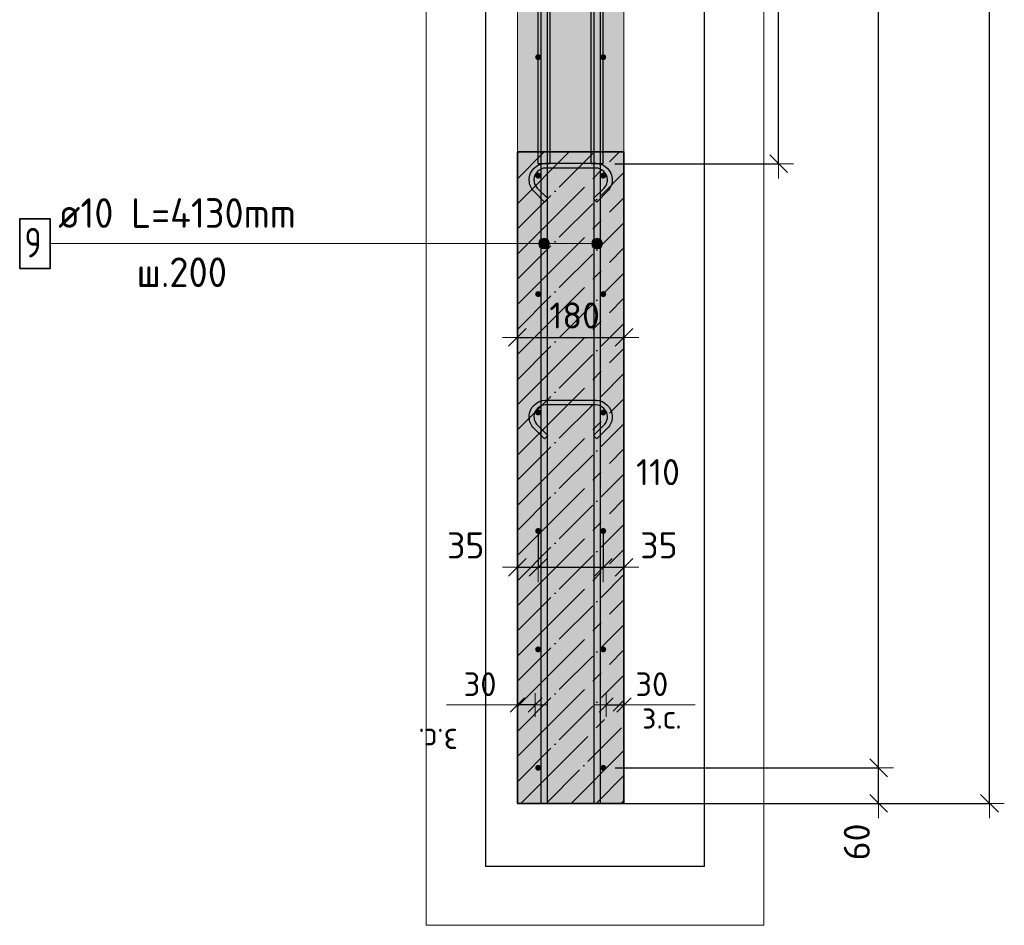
# Model space of a CAD drawing. Header units: millimetres. Extents: x -2995 to 60896, y -2809 to 57831.
# Tile 56 of 169: x 23052 to 24715, y 52057 to 53586. Entities that reach past the tile are written whole.
import ezdxf

# ---------------------------------------------------------------- set-up
doc = ezdxf.new("R2010")
doc.units = ezdxf.units.MM
doc.header["$PDMODE"] = 65
doc.linetypes.add('______11', pattern=[100, 80, -10, 0, -10])
doc.linetypes.add('______5', pattern=[220, 160, -20, 20, -20])
for name, color, linetype, lineweight in [('Standard', 7, 'Continuous', 25), ('Арм.стержн. вертикальными 1', 22, 'Continuous', 35), ('Арм.стержн.горизонт. 1', 180, 'Continuous', 35), ('Размерная линия_ общее', 7, 'Continuous', 13), ('Размерная линия_ общее_1', 7, 'Continuous', 13)]:
    doc.layers.add(name, color=color, linetype=linetype, lineweight=lineweight)
doc.layers.add('Арм.стержн. вертикальными 2', color=7, linetype='Continuous', lineweight=35, true_color=0x006e00)
doc.layers.add('Арм.стержн.Стяжки', color=7, linetype='Continuous', lineweight=35, true_color=0x501e0f)
doc.styles.add('ISOCPEUR', font='ISOCPEUR')
doc.dimstyles.new('DIMSTYLE_3', dxfattribs={"dimtxt": 44, "dimasz": 50, "dimexe": 0, "dimexo": 0, "dimgap": 22, "dimtad": 2, "dimdec": 0, "dimrnd": 5, "dimzin": 12, "dimdsep": 46, "dimtxsty": 'ISOCPEUR', "dimblk1": 'ALL_ML_STRICH', "dimblk2": 'ALL_ML_STRICH', "dimsah": 1, "dimcen": 0, "dimclrd": 7, "dimclre": 256, "dimclrt": 7, "dimadec": 0, "dimazin": 0, "dimtfac": 1, "dimtdec": 0, "dimtix": 1, "dimtmove": 2, "dimatfit": 3, "dimfxl": 0, "dimtvp": 1.2, "dimtzin": 0, "dimlwd": 0, "dimlwe": -3, "dimarcsym": 0})
doc.dimstyles.new('DIMSTYLE_5', dxfattribs={"dimtxt": 44, "dimasz": 50, "dimexe": 0, "dimexo": 0, "dimgap": 22, "dimtad": 2, "dimdec": 0, "dimrnd": 5, "dimzin": 12, "dimdsep": 46, "dimtxsty": 'ISOCPEUR', "dimblk1": 'ALL_ML_STRICH', "dimblk2": 'ALL_ML_STRICH', "dimsah": 1, "dimcen": 0, "dimclrd": 7, "dimclre": 256, "dimclrt": 7, "dimadec": 0, "dimazin": 0, "dimtfac": 1, "dimtdec": 0, "dimtix": 1, "dimtmove": 2, "dimatfit": 3, "dimfxl": 0, "dimtzin": 0, "dimlwd": 0, "dimlwe": -3, "dimarcsym": 0})
doc.dimstyles.new('DIMSTYLE_8', dxfattribs={"dimtxt": 40, "dimasz": 40, "dimexe": 0, "dimexo": 0.001, "dimgap": 20, "dimtad": 2, "dimdec": 0, "dimrnd": 5, "dimzin": 12, "dimdsep": 46, "dimtxsty": 'ISOCPEUR', "dimblk1": 'ALL_ML_STRICH', "dimblk2": 'ALL_ML_STRICH', "dimsah": 1, "dimcen": 0, "dimse1": 1, "dimse2": 1, "dimclrd": 7, "dimclre": 256, "dimclrt": 7, "dimadec": 0, "dimazin": 0, "dimtfac": 1, "dimtdec": 0, "dimtix": 1, "dimtmove": 2, "dimatfit": 3, "dimfxl": 0, "dimtvp": 1.2, "dimtzin": 0, "dimlwd": 0, "dimlwe": -3, "dimarcsym": 0})

# ---------------------------------------------------------------- blocks, each defined once
blk = doc.blocks.new('ALL_ML_STRICH')
at = {"color": 0, "linetype": 'ByBlock', "lineweight": -2}
for p, q in [((0, -0.5), (0, 0.5)), ((-1, 0), (0.5, 0)), ((-0.3, -0.3), (0.3, 0.3))]:
    blk.add_line(p, q, dxfattribs=at)
blk = doc.blocks.new('*D319')
at = {"layer": 'DEFPOINTS', "color": 7, "linetype": 'Continuous', "lineweight": 13, "transparency": 33554687}
for p in [(24072.3, 55562.6), (24036.8, 53342.6), (24333.4, 53342.6)]:
    blk.add_point(p, dxfattribs=at)
at = {"layer": 'Размерная линия_ общее', "color": 253, "linetype": 'Continuous', "lineweight": -2, "true_color": 0xa0a0a0, "transparency": 33554687}
for p, q in [((24092.3, 55562.6), (24333.4, 55562.6)), ((24056.8, 53342.6), (24333.4, 53342.6))]:
    blk.add_line(p, q, dxfattribs=at)
at = {"layer": 'Размерная линия_ общее', "color": 7, "linetype": 'Continuous', "lineweight": -2, "transparency": 33554687}
blk.add_line((24333.4, 53342.6), (24333.4, 55562.6), dxfattribs=at)
at = {"layer": 'Размерная линия_ общее', "color": 7, "linetype": 'Continuous', "lineweight": 13, "transparency": 33554687, "xscale": 50, "yscale": 50, "zscale": 50}
for p, rotation in [((24333.4, 55562.6), 90), ((24333.4, 53342.6), 270)]:
    blk.add_blockref('ALL_ML_STRICH', p, dxfattribs=dict(at, rotation=rotation))
at = {"layer": 'Размерная линия_ общее', "color": 7, "linetype": 'Continuous', "lineweight": 13, "transparency": 33554687, "insert": (24296.4, 54454.8), "char_height": 44, "width": 176, "attachment_point": 5, "rotation": 90, "style": 'ISOCPEUR'}
blk.add_mtext('\\A1;{2220}', dxfattribs=at)
blk = doc.blocks.new('*D321')
at = {"layer": 'DEFPOINTS', "color": 7, "linetype": 'Continuous', "lineweight": 13, "transparency": 33554687}
for p in [(24037.3, 52322.6), (24018.2, 52262.6), (24502.3, 52262.6)]:
    blk.add_point(p, dxfattribs=at)
at = {"layer": 'Размерная линия_ общее', "color": 253, "linetype": 'Continuous', "lineweight": -2, "true_color": 0xa0a0a0, "transparency": 33554687}
for p, q in [((24057.3, 52322.6), (24502.3, 52322.6)), ((24038.2, 52262.6), (24502.3, 52262.6))]:
    blk.add_line(p, q, dxfattribs=at)
at = {"layer": 'Размерная линия_ общее', "color": 7, "linetype": 'Continuous', "lineweight": -2, "transparency": 33554687}
blk.add_line((24502.3, 52262.6), (24502.3, 52322.6), dxfattribs=at)
at = {"layer": 'Размерная линия_ общее', "color": 7, "linetype": 'Continuous', "lineweight": 13, "transparency": 33554687, "xscale": 50, "yscale": 50, "zscale": 50}
for p, rotation in [((24502.3, 52322.6), 90), ((24502.3, 52262.6), 270)]:
    blk.add_blockref('ALL_ML_STRICH', p, dxfattribs=dict(at, rotation=rotation))
at = {"layer": 'Размерная линия_ общее', "color": 7, "linetype": 'Continuous', "lineweight": 13, "transparency": 33554687, "insert": (24465.5, 52197.5), "char_height": 44, "width": 88, "attachment_point": 5, "rotation": 90, "style": 'ISOCPEUR'}
blk.add_mtext('\\A1;{60}', dxfattribs=at)
blk = doc.blocks.new('*D322')
at = {"layer": 'DEFPOINTS', "color": 7, "linetype": 'Continuous', "lineweight": 13, "transparency": 33554687}
for p in [(24037.3, 55522.6), (24037.3, 52322.6), (24502.3, 52322.6)]:
    blk.add_point(p, dxfattribs=at)
at = {"layer": 'Размерная линия_ общее', "color": 253, "linetype": 'Continuous', "lineweight": -2, "true_color": 0xa0a0a0, "transparency": 33554687}
for p, q in [((24057.3, 55522.6), (24502.3, 55522.6)), ((24057.3, 52322.6), (24502.3, 52322.6))]:
    blk.add_line(p, q, dxfattribs=at)
at = {"layer": 'Размерная линия_ общее', "color": 7, "linetype": 'Continuous', "lineweight": -2, "transparency": 33554687}
blk.add_line((24502.3, 52322.6), (24502.3, 55522.6), dxfattribs=at)
at = {"layer": 'Размерная линия_ общее', "color": 7, "linetype": 'Continuous', "lineweight": 13, "transparency": 33554687, "xscale": 50, "yscale": 50, "zscale": 50}
for p, rotation in [((24502.3, 55522.6), 90), ((24502.3, 52322.6), 270)]:
    blk.add_blockref('ALL_ML_STRICH', p, dxfattribs=dict(at, rotation=rotation))
at = {"layer": 'Размерная линия_ общее', "color": 7, "linetype": 'Continuous', "lineweight": 13, "transparency": 33554687, "insert": (24443.3, 53774.6), "char_height": 44, "width": 2.2, "attachment_point": 1, "rotation": 90, "line_spacing_factor": 0.60241, "style": 'ISOCPEUR'}
blk.add_mtext('\\W0.91;16х200=3200', dxfattribs=at)
blk = doc.blocks.new('*D325')
at = {"layer": 'DEFPOINTS', "color": 7, "linetype": 'Continuous', "lineweight": 13, "transparency": 33554687}
for p in [(24072.3, 55562.6), (24120.3, 52262.6), (24689.6, 52262.6)]:
    blk.add_point(p, dxfattribs=at)
at = {"layer": 'Размерная линия_ общее', "color": 253, "linetype": 'Continuous', "lineweight": -2, "true_color": 0xa0a0a0, "transparency": 33554687}
for p, q in [((24092.3, 55562.6), (24689.6, 55562.6)), ((24140.3, 52262.6), (24689.6, 52262.6))]:
    blk.add_line(p, q, dxfattribs=at)
at = {"layer": 'Размерная линия_ общее', "color": 7, "linetype": 'Continuous', "lineweight": -2, "transparency": 33554687}
blk.add_line((24689.6, 52262.6), (24689.6, 55562.6), dxfattribs=at)
at = {"layer": 'Размерная линия_ общее', "color": 7, "linetype": 'Continuous', "lineweight": 13, "transparency": 33554687, "xscale": 50, "yscale": 50, "zscale": 50}
for p, rotation in [((24689.6, 55562.6), 90), ((24689.6, 52262.6), 270)]:
    blk.add_blockref('ALL_ML_STRICH', p, dxfattribs=dict(at, rotation=rotation))
at = {"layer": 'Размерная линия_ общее', "color": 7, "linetype": 'Continuous', "lineweight": 13, "transparency": 33554687, "insert": (24652.6, 53914.8), "char_height": 44, "width": 176, "attachment_point": 5, "rotation": 90, "style": 'ISOCPEUR'}
blk.add_mtext('\\A1;{3300}', dxfattribs=at)
blk = doc.blocks.new('*D482')
at = {"layer": 'DEFPOINTS', "color": 7, "linetype": 'Continuous', "lineweight": 13, "transparency": 33554687}
for p in [(24042.3, 52428.8), (24042.3, 52420.1), (24072.3, 52420.1)]:
    blk.add_point(p, dxfattribs=at)
at = {"layer": 'Размерная линия_ общее_1', "color": 7, "linetype": 'Continuous', "lineweight": -2, "transparency": 33554687}
blk.add_line((24042.3, 52428.8), (24072.3, 52428.8), dxfattribs=at)
at = {"layer": 'Размерная линия_ общее_1', "color": 7, "linetype": 'Continuous', "lineweight": 13, "transparency": 33554687, "xscale": 40, "yscale": 40, "zscale": 40, "rotation": 180}
blk.add_blockref('ALL_ML_STRICH', (24042.3, 52428.8), dxfattribs=at)
at = {"layer": 'Размерная линия_ общее_1', "color": 7, "linetype": 'Continuous', "lineweight": 13, "transparency": 33554687, "xscale": 40, "yscale": 40, "zscale": 40}
blk.add_blockref('ALL_ML_STRICH', (24072.3, 52428.8), dxfattribs=at)
at = {"layer": 'Размерная линия_ общее_1', "color": 7, "linetype": 'Continuous', "lineweight": 13, "transparency": 33554687, "insert": (24119.3, 52463.8), "char_height": 40, "width": 80, "attachment_point": 5, "style": 'ISOCPEUR'}
blk.add_mtext('\\A1;{30}', dxfattribs=at)
at = {"layer": 'Размерная линия_ общее_1', "color": 7, "linetype": 'Continuous', "lineweight": 13, "transparency": 33554687, "insert": (24102.9, 52428.7), "char_height": 40, "width": 2, "attachment_point": 1, "line_spacing_factor": 0.60241, "style": 'ISOCPEUR'}
blk.add_mtext('з.с.', dxfattribs=at)
blk = doc.blocks.new('*D483')
at = {"layer": 'DEFPOINTS', "color": 7, "linetype": 'Continuous', "lineweight": 13, "transparency": 33554687}
for p in [(23922.3, 52428.8), (23892.3, 52420.1), (23922.3, 52420.1)]:
    blk.add_point(p, dxfattribs=at)
at = {"layer": 'Размерная линия_ общее_1', "color": 7, "linetype": 'Continuous', "lineweight": -2, "transparency": 33554687}
blk.add_line((23922.3, 52428.8), (23892.3, 52428.8), dxfattribs=at)
at = {"layer": 'Размерная линия_ общее_1', "color": 7, "linetype": 'Continuous', "lineweight": 13, "transparency": 33554687, "xscale": 40, "yscale": 40, "zscale": 40}
for p, rotation in [((23892.3, 52428.8), 180), ((23922.3, 52428.8), 360)]:
    blk.add_blockref('ALL_ML_STRICH', p, dxfattribs=dict(at, rotation=rotation))
at = {"layer": 'Размерная линия_ общее_1', "color": 7, "linetype": 'Continuous', "lineweight": 13, "transparency": 33554687, "insert": (23829.3, 52463.8), "char_height": 40, "width": 80, "attachment_point": 5, "style": 'ISOCPEUR'}
blk.add_mtext('\\A1;{30}', dxfattribs=at)
at = {"layer": 'Размерная линия_ общее_1', "color": 7, "linetype": 'Continuous', "lineweight": 13, "transparency": 33554687, "insert": (23791.8, 52348.7), "char_height": 40, "width": 2, "attachment_point": 1, "rotation": 180, "line_spacing_factor": 0.60241, "style": 'ISOCPEUR'}
blk.add_mtext('з.с.', dxfattribs=at)
blk = doc.blocks.new('*D484')
at = {"layer": 'DEFPOINTS', "color": 7, "linetype": 'Continuous', "lineweight": 13, "transparency": 33554687}
for p in [(23892.3, 53059.4), (23892.3, 53049.4), (24072.3, 53057.7)]:
    blk.add_point(p, dxfattribs=at)
at = {"layer": 'Размерная линия_ общее', "color": 253, "linetype": 'Continuous', "lineweight": -2, "true_color": 0xa0a0a0, "transparency": 33554687}
for p, q in [((23892.3, 53049.4), (23892.3, 53049.4)), ((24072.3, 53049.4), (24072.3, 53049.4))]:
    blk.add_line(p, q, dxfattribs=at)
at = {"layer": 'Размерная линия_ общее', "color": 7, "linetype": 'Continuous', "lineweight": -2, "transparency": 33554687}
blk.add_line((23892.3, 53049.4), (24072.3, 53049.4), dxfattribs=at)
at = {"layer": 'Размерная линия_ общее', "color": 7, "linetype": 'Continuous', "lineweight": 13, "transparency": 33554687, "xscale": 50, "yscale": 50, "zscale": 50, "rotation": 180}
blk.add_blockref('ALL_ML_STRICH', (23892.3, 53049.4), dxfattribs=at)
at = {"layer": 'Размерная линия_ общее', "color": 7, "linetype": 'Continuous', "lineweight": 13, "transparency": 33554687, "xscale": 50, "yscale": 50, "zscale": 50}
blk.add_blockref('ALL_ML_STRICH', (24072.3, 53049.4), dxfattribs=at)
at = {"layer": 'Размерная линия_ общее', "color": 7, "linetype": 'Continuous', "lineweight": 13, "transparency": 33554687, "insert": (23988.9, 53086.4), "char_height": 44, "width": 132, "attachment_point": 5, "style": 'ISOCPEUR'}
blk.add_mtext('\\A1;{180}', dxfattribs=at)
blk = doc.blocks.new('*D485')
at = {"layer": 'DEFPOINTS', "color": 7, "linetype": 'Continuous', "lineweight": 13, "transparency": 33554687}
for p in [(23927.3, 52747.3), (23892.3, 52661.2), (23892.3, 52620.3)]:
    blk.add_point(p, dxfattribs=at)
at = {"layer": 'Размерная линия_ общее', "color": 253, "linetype": 'Continuous', "lineweight": -2, "true_color": 0xa0a0a0, "transparency": 33554687}
for p, q in [((23927.3, 52727.3), (23927.3, 52661.2)), ((23892.3, 52640.3), (23892.3, 52661.2))]:
    blk.add_line(p, q, dxfattribs=at)
at = {"layer": 'Размерная линия_ общее', "color": 7, "linetype": 'Continuous', "lineweight": -2, "transparency": 33554687}
blk.add_line((23892.3, 52661.2), (23927.3, 52661.2), dxfattribs=at)
at = {"layer": 'Размерная линия_ общее', "color": 7, "linetype": 'Continuous', "lineweight": 13, "transparency": 33554687, "xscale": 50, "yscale": 50, "zscale": 50, "rotation": 180}
blk.add_blockref('ALL_ML_STRICH', (23892.3, 52661.2), dxfattribs=at)
at = {"layer": 'Размерная линия_ общее', "color": 7, "linetype": 'Continuous', "lineweight": 13, "transparency": 33554687, "xscale": 50, "yscale": 50, "zscale": 50}
blk.add_blockref('ALL_ML_STRICH', (23927.3, 52661.2), dxfattribs=at)
at = {"layer": 'Размерная линия_ общее', "color": 7, "linetype": 'Continuous', "lineweight": 13, "transparency": 33554687, "insert": (23805, 52698.2), "char_height": 44, "width": 88, "attachment_point": 5, "style": 'ISOCPEUR'}
blk.add_mtext('\\A1;{35}', dxfattribs=at)
blk = doc.blocks.new('*D486')
at = {"layer": 'DEFPOINTS', "color": 7, "linetype": 'Continuous', "lineweight": 13, "transparency": 33554687}
for p in [(23927.3, 52747.3), (24037.3, 52747.3), (23927.3, 52661.2)]:
    blk.add_point(p, dxfattribs=at)
at = {"layer": 'Размерная линия_ общее', "color": 253, "linetype": 'Continuous', "lineweight": -2, "true_color": 0xa0a0a0, "transparency": 33554687}
for p, q in [((23927.3, 52727.3), (23927.3, 52661.2)), ((24037.3, 52727.3), (24037.3, 52661.2))]:
    blk.add_line(p, q, dxfattribs=at)
at = {"layer": 'Размерная линия_ общее', "color": 7, "linetype": 'Continuous', "lineweight": -2, "transparency": 33554687}
blk.add_line((23927.3, 52661.2), (24037.3, 52661.2), dxfattribs=at)
at = {"layer": 'Размерная линия_ общее', "color": 7, "linetype": 'Continuous', "lineweight": 13, "transparency": 33554687, "xscale": 50, "yscale": 50, "zscale": 50, "rotation": 180}
blk.add_blockref('ALL_ML_STRICH', (23927.3, 52661.2), dxfattribs=at)
at = {"layer": 'Размерная линия_ общее', "color": 7, "linetype": 'Continuous', "lineweight": 13, "transparency": 33554687, "xscale": 50, "yscale": 50, "zscale": 50}
blk.add_blockref('ALL_ML_STRICH', (24037.3, 52661.2), dxfattribs=at)
at = {"layer": 'Размерная линия_ общее', "color": 7, "linetype": 'Continuous', "lineweight": 13, "transparency": 33554687, "insert": (24129.7, 52821.9), "char_height": 44, "width": 132, "attachment_point": 5, "style": 'ISOCPEUR'}
blk.add_mtext('\\A1;{110}', dxfattribs=at)
blk = doc.blocks.new('*D487')
at = {"layer": 'DEFPOINTS', "color": 7, "linetype": 'Continuous', "lineweight": 13, "transparency": 33554687}
for p in [(24037.3, 52747.3), (24037.3, 52661.2), (24072.3, 52623.7)]:
    blk.add_point(p, dxfattribs=at)
at = {"layer": 'Размерная линия_ общее', "color": 253, "linetype": 'Continuous', "lineweight": -2, "true_color": 0xa0a0a0, "transparency": 33554687}
for p, q in [((24037.3, 52727.3), (24037.3, 52661.2)), ((24072.3, 52643.7), (24072.3, 52661.2))]:
    blk.add_line(p, q, dxfattribs=at)
at = {"layer": 'Размерная линия_ общее', "color": 7, "linetype": 'Continuous', "lineweight": -2, "transparency": 33554687}
blk.add_line((24037.3, 52661.2), (24072.3, 52661.2), dxfattribs=at)
at = {"layer": 'Размерная линия_ общее', "color": 7, "linetype": 'Continuous', "lineweight": 13, "transparency": 33554687, "xscale": 50, "yscale": 50, "zscale": 50, "rotation": 180}
blk.add_blockref('ALL_ML_STRICH', (24037.3, 52661.2), dxfattribs=at)
at = {"layer": 'Размерная линия_ общее', "color": 7, "linetype": 'Continuous', "lineweight": 13, "transparency": 33554687, "xscale": 50, "yscale": 50, "zscale": 50}
blk.add_blockref('ALL_ML_STRICH', (24072.3, 52661.2), dxfattribs=at)
at = {"layer": 'Размерная линия_ общее', "color": 7, "linetype": 'Continuous', "lineweight": 13, "transparency": 33554687, "insert": (24131.3, 52698.3), "char_height": 44, "width": 88, "attachment_point": 5, "style": 'ISOCPEUR'}
blk.add_mtext('\\A1;{35}', dxfattribs=at)

msp = doc.modelspace()

# ---------------------------------------------------------------- hatches: boundary and pattern name
at = {"layer": 'Арм.стержн. вертикальными 1', "linetype": 'Continuous', "lineweight": 13, "transparency": 33554687}
for points in [[(23929.5, 53203.2), (23929.5, 53212.2), (23928.3, 53207.7)], [(23929.5, 53212.2), (23932.8, 53200), (23932.8, 53215.5)], [(23929.5, 53212.2), (23929.5, 53203.2), (23932.8, 53200)], [(23932.8, 53215.5), (23937.3, 53198.7), (23937.3, 53216.7)], [(23932.8, 53215.5), (23932.8, 53200), (23937.3, 53198.7)], [(23937.3, 53216.7), (23937.3, 53198.7), (23941.8, 53200)], [(23937.3, 53216.7), (23941.8, 53200), (23941.8, 53215.5)], [(23941.8, 53215.5), (23941.8, 53200), (23945, 53203.2)], [(23941.8, 53215.5), (23945, 53203.2), (23945, 53212.2)], [(23945, 53212.2), (23945, 53203.2), (23946.3, 53207.7)], [(24019.1, 53203.2), (24019.1, 53212.2), (24017.8, 53207.7)], [(24019.1, 53212.2), (24022.3, 53200), (24022.3, 53215.5)], [(24019.1, 53212.2), (24019.1, 53203.2), (24022.3, 53200)], [(24022.3, 53215.5), (24026.8, 53198.7), (24026.8, 53216.7)], [(24022.3, 53215.5), (24022.3, 53200), (24026.8, 53198.7)], [(24026.8, 53216.7), (24026.8, 53198.7), (24031.3, 53200)], [(24026.8, 53216.7), (24031.3, 53200), (24031.3, 53215.5)], [(24031.3, 53215.5), (24031.3, 53200), (24034.6, 53203.2)], [(24031.3, 53215.5), (24034.6, 53203.2), (24034.6, 53212.2)], [(24034.6, 53212.2), (24034.6, 53203.2), (24035.8, 53207.7)]]:
    msp.add_hatch(color=7, dxfattribs=at).paths.add_polyline_path(points)
at = {"layer": 'Арм.стержн.горизонт. 1', "linetype": 'Continuous', "lineweight": 50, "transparency": 33554687}
for points in [[(23932.3, 53522.6), (23931.9, 53524.5), (23930.9, 53526.1), (23929.2, 53527.2), (23927.3, 53527.6), (23925.4, 53527.2), (23923.8, 53526.1), (23922.7, 53524.5), (23922.3, 53522.6), (23922.7, 53520.6), (23923.8, 53519), (23925.4, 53517.9), (23927.3, 53517.6), (23929.2, 53517.9), (23930.9, 53519), (23931.9, 53520.6)], [(24042.3, 53522.6), (24041.9, 53524.5), (24040.8, 53526.1), (24039.2, 53527.2), (24037.3, 53527.6), (24035.4, 53527.2), (24033.8, 53526.1), (24032.7, 53524.5), (24032.3, 53522.6), (24032.7, 53520.6), (24033.8, 53519), (24035.4, 53517.9), (24037.3, 53517.6), (24039.2, 53517.9), (24040.8, 53519), (24041.9, 53520.6)], [(23932.3, 53322.6), (23931.9, 53324.5), (23930.9, 53326.1), (23929.2, 53327.2), (23927.3, 53327.6), (23925.4, 53327.2), (23923.8, 53326.1), (23922.7, 53324.5), (23922.3, 53322.6), (23922.7, 53320.6), (23923.8, 53319), (23925.4, 53317.9), (23927.3, 53317.6), (23929.2, 53317.9), (23930.9, 53319), (23931.9, 53320.6)], [(24042.3, 53322.6), (24041.9, 53324.5), (24040.8, 53326.1), (24039.2, 53327.2), (24037.3, 53327.6), (24035.4, 53327.2), (24033.8, 53326.1), (24032.7, 53324.5), (24032.3, 53322.6), (24032.7, 53320.6), (24033.8, 53319), (24035.4, 53317.9), (24037.3, 53317.6), (24039.2, 53317.9), (24040.8, 53319), (24041.9, 53320.6)], [(23932.3, 53122.6), (23931.9, 53124.5), (23930.9, 53126.1), (23929.2, 53127.2), (23927.3, 53127.6), (23925.4, 53127.2), (23923.8, 53126.1), (23922.7, 53124.5), (23922.3, 53122.6), (23922.7, 53120.6), (23923.8, 53119), (23925.4, 53117.9), (23927.3, 53117.6), (23929.2, 53117.9), (23930.9, 53119), (23931.9, 53120.6)], [(24042.3, 53122.6), (24041.9, 53124.5), (24040.8, 53126.1), (24039.2, 53127.2), (24037.3, 53127.6), (24035.4, 53127.2), (24033.8, 53126.1), (24032.7, 53124.5), (24032.3, 53122.6), (24032.7, 53120.6), (24033.8, 53119), (24035.4, 53117.9), (24037.3, 53117.6), (24039.2, 53117.9), (24040.8, 53119), (24041.9, 53120.6)], [(23932.3, 52922.6), (23931.9, 52924.5), (23930.9, 52926.1), (23929.2, 52927.2), (23927.3, 52927.6), (23925.4, 52927.2), (23923.8, 52926.1), (23922.7, 52924.5), (23922.3, 52922.6), (23922.7, 52920.6), (23923.8, 52919), (23925.4, 52917.9), (23927.3, 52917.6), (23929.2, 52917.9), (23930.9, 52919), (23931.9, 52920.6)], [(24042.3, 52922.6), (24041.9, 52924.5), (24040.8, 52926.1), (24039.2, 52927.2), (24037.3, 52927.6), (24035.4, 52927.2), (24033.8, 52926.1), (24032.7, 52924.5), (24032.3, 52922.6), (24032.7, 52920.6), (24033.8, 52919), (24035.4, 52917.9), (24037.3, 52917.6), (24039.2, 52917.9), (24040.8, 52919), (24041.9, 52920.6)], [(23932.3, 52722.6), (23931.9, 52724.5), (23930.9, 52726.1), (23929.2, 52727.2), (23927.3, 52727.6), (23925.4, 52727.2), (23923.8, 52726.1), (23922.7, 52724.5), (23922.3, 52722.6), (23922.7, 52720.6), (23923.8, 52719), (23925.4, 52717.9), (23927.3, 52717.6), (23929.2, 52717.9), (23930.9, 52719), (23931.9, 52720.6)], [(24042.3, 52722.6), (24041.9, 52724.5), (24040.8, 52726.1), (24039.2, 52727.2), (24037.3, 52727.6), (24035.4, 52727.2), (24033.8, 52726.1), (24032.7, 52724.5), (24032.3, 52722.6), (24032.7, 52720.6), (24033.8, 52719), (24035.4, 52717.9), (24037.3, 52717.6), (24039.2, 52717.9), (24040.8, 52719), (24041.9, 52720.6)], [(23932.3, 52522.6), (23931.9, 52524.5), (23930.9, 52526.1), (23929.2, 52527.2), (23927.3, 52527.6), (23925.4, 52527.2), (23923.8, 52526.1), (23922.7, 52524.5), (23922.3, 52522.6), (23922.7, 52520.6), (23923.8, 52519), (23925.4, 52517.9), (23927.3, 52517.6), (23929.2, 52517.9), (23930.9, 52519), (23931.9, 52520.6)], [(24042.3, 52522.6), (24041.9, 52524.5), (24040.8, 52526.1), (24039.2, 52527.2), (24037.3, 52527.6), (24035.4, 52527.2), (24033.8, 52526.1), (24032.7, 52524.5), (24032.3, 52522.6), (24032.7, 52520.6), (24033.8, 52519), (24035.4, 52517.9), (24037.3, 52517.6), (24039.2, 52517.9), (24040.8, 52519), (24041.9, 52520.6)], [(23932.3, 52322.6), (23931.9, 52324.5), (23930.9, 52326.1), (23929.2, 52327.2), (23927.3, 52327.6), (23925.4, 52327.2), (23923.8, 52326.1), (23922.7, 52324.5), (23922.3, 52322.6), (23922.7, 52320.6), (23923.8, 52319), (23925.4, 52317.9), (23927.3, 52317.6), (23929.2, 52317.9), (23930.9, 52319), (23931.9, 52320.6)], [(24042.3, 52322.6), (24041.9, 52324.5), (24040.8, 52326.1), (24039.2, 52327.2), (24037.3, 52327.6), (24035.4, 52327.2), (24033.8, 52326.1), (24032.7, 52324.5), (24032.3, 52322.6), (24032.7, 52320.6), (24033.8, 52319), (24035.4, 52317.9), (24037.3, 52317.6), (24039.2, 52317.9), (24040.8, 52319), (24041.9, 52320.6)]]:
    msp.add_hatch(color=4, dxfattribs=at).paths.add_polyline_path(points)
at = {"layer": 'Размерная линия_ общее', "linetype": 'Continuous', "lineweight": 25, "transparency": 33554687}
msp.add_hatch(color=7, dxfattribs=at).paths.add_polyline_path([(23892.3, 53622.6), (23892.3, 53362.6), (24072.3, 53362.6), (24072.3, 53622.6)])
at = {"layer": 'Размерная линия_ общее', "linetype": 'Continuous', "lineweight": -3, "true_color": 0xc7c7c7, "transparency": 33554687}
msp.add_hatch(color=9, dxfattribs=at).paths.add_polyline_path([(23892.3, 53362.6), (23892.3, 52262.6), (24072.3, 52262.6), (24072.3, 53362.6)])

# ---------------------------------------------------------------- linework, layer by layer
at = {"layer": 'Standard', "color": 52, "linetype": 'Continuous', "lineweight": -3, "transparency": 33554687}
for p, q in [((23838.3, 57363.3), (23838.3, 52156.7)), ((23838.3, 57363.3), (23838.3, 52156.7)), ((24208.3, 52156.7), (24208.3, 57363.3)), ((24208.3, 52156.7), (24208.3, 57363.3)), ((23838.3, 52156.7), (24208.3, 52156.7)), ((23838.3, 52156.7), (24208.3, 52156.7))]:
    msp.add_line(p, q, dxfattribs=at)
at = {"layer": 'Standard', "color": 7, "linetype": 'Continuous', "lineweight": 13, "transparency": 33554687}
for p, q in [((23892.3, 52428.8), (23772.3, 52428.8)), ((24072.3, 52428.8), (24192.3, 52428.8))]:
    msp.add_line(p, q, dxfattribs=at)
msp.add_lwpolyline([(23738.3, 52056.7), (24308.3, 52056.7), (24308.3, 57463.3), (23738.3, 57463.3), (23738.3, 52056.7)], dxfattribs=at)
at = {"layer": 'Арм.стержн. вертикальными 1', "color": 7, "linetype": 'Continuous', "lineweight": 13, "transparency": 33554687}
for p, q in [((23937.3, 53216.7), (23937.3, 53216.7)), ((24026.8, 53216.7), (24026.8, 53216.7)), ((23103.5, 53207.7), (23833.5, 53207.7)), ((23833.5, 53207.7), (24026.8, 53207.7)), ((23833.5, 53207.7), (23937.3, 53207.7)), ((23928.3, 53207.7), (23928.3, 53207.7)), ((23937.3, 53198.7), (23937.3, 53198.7)), ((23946.3, 53207.7), (23946.3, 53207.7)), ((24017.8, 53207.7), (24017.8, 53207.7)), ((24026.8, 53198.7), (24026.8, 53198.7)), ((24035.8, 53207.7), (24035.8, 53207.7))]:
    msp.add_line(p, q, dxfattribs=at)
at = {"layer": 'Арм.стержн. вертикальными 1', "color": 4, "linetype": 'Continuous', "lineweight": 25, "transparency": 33554687}
for points in [[(23932.3, 52262.6), (23932.3, 56392.6), (23942.3, 56392.6), (23942.3, 52262.6), (23932.3, 52262.6)], [(24021.8, 52262.6), (24021.8, 56392.6), (24031.8, 56392.6), (24031.8, 52262.6), (24021.8, 52262.6)]]:
    msp.add_lwpolyline(points, dxfattribs=at)
at = {"layer": 'Арм.стержн. вертикальными 1', "color": 7, "linetype": 'Continuous', "lineweight": 35, "transparency": 33554687}
msp.add_lwpolyline([(23051.8, 53166), (23103.5, 53166), (23103.5, 53249.4), (23051.8, 53249.4), (23051.8, 53166)], dxfattribs=at)
at = {"layer": 'Арм.стержн. вертикальными 1', "color": 7, "linetype": 'Continuous', "lineweight": 13, "transparency": 33554687}
for centre in [(23937.3, 53207.7), (24026.8, 53207.7)]:
    msp.add_circle(centre, 9, dxfattribs=at)
at = {"layer": 'Арм.стержн. вертикальными 2', "color": 7, "linetype": 'Continuous', "lineweight": 25, "transparency": 33554687}
for points in [[(23947.3, 57242.6), (23947.2, 53342.6), (23927.2, 53342.6), (23927.3, 57242.6), (23947.3, 57242.6)], [(24036.8, 57242.6), (24036.8, 53342.6), (24016.8, 53342.6), (24016.8, 57242.6), (24036.8, 57242.6)]]:
    msp.add_lwpolyline(points, dxfattribs=at)
at = {"layer": 'Арм.стержн.горизонт. 1', "color": 52, "linetype": 'Continuous', "lineweight": 25, "transparency": 33554687}
for p, q in [((23892.3, 52262.6), (23892.3, 52262.6)), ((24072.3, 52262.6), (24072.3, 52262.6))]:
    msp.add_line(p, q, dxfattribs=at)
at = {"layer": 'Арм.стержн.Стяжки', "color": 40, "linetype": 'Continuous', "lineweight": 25, "transparency": 33554687}
for points in [[(23938.1, 53278), (23920, 53296.1), (23918.4, 53298), (23916.8, 53300.1), (23915.5, 53302.4), (23914.4, 53304.7), (23913.5, 53307.1), (23912.9, 53309.7), (23912.5, 53312.2), (23912.3, 53314.8), (23912.3, 53316.7), (23913, 53321.6), (23914.6, 53326.7), (23917.3, 53331.4), (23920.5, 53335.2), (23924.3, 53338.4), (23929, 53341.1), (23934.1, 53342.7), (23939, 53343.4), (24025.6, 53343.4), (24030.5, 53342.7), (24035.6, 53341.1), (24040.2, 53338.4), (24044.1, 53335.2), (24047.3, 53331.4), (24049.9, 53326.7), (24051.6, 53321.6), (24052.3, 53316.7), (24052.3, 53314.8), (24052.1, 53312.2), (24051.7, 53309.7), (24051, 53307.1), (24050.2, 53304.7), (24049.1, 53302.4), (24047.7, 53300.1), (24046.2, 53298), (24044.6, 53296.1), (24026.5, 53278), (24020.8, 53283.7), (24038.7, 53301.6), (24039.9, 53303), (24041, 53304.5), (24042, 53306.1), (24042.8, 53307.8), (24043.4, 53309.5), (24043.9, 53311.3), (24044.2, 53313.2), (24044.3, 53315), (24044.3, 53316.2), (24043.8, 53319.8), (24042.6, 53323.5), (24040.7, 53326.8), (24038.4, 53329.6), (24035.7, 53331.8), (24032.3, 53333.7), (24028.7, 53334.9), (24025.1, 53335.4), (23939.5, 53335.4), (23935.9, 53334.9), (23932.2, 53333.7), (23928.9, 53331.8), (23926.2, 53329.6), (23923.9, 53326.8), (23922, 53323.5), (23920.8, 53319.8), (23920.3, 53316.2), (23920.3, 53315), (23920.4, 53313.2), (23920.7, 53311.3), (23921.2, 53309.5), (23921.8, 53307.8), (23922.6, 53306.1), (23923.5, 53304.5), (23924.6, 53303), (23925.9, 53301.6), (23943.7, 53283.7), (23938.1, 53278)], [(23938.1, 52878), (23920, 52896.1), (23918.4, 52898), (23916.8, 52900.1), (23915.5, 52902.4), (23914.4, 52904.7), (23913.5, 52907.1), (23912.9, 52909.7), (23912.5, 52912.2), (23912.3, 52914.8), (23912.3, 52916.7), (23913, 52921.6), (23914.6, 52926.7), (23917.3, 52931.4), (23920.5, 52935.2), (23924.3, 52938.4), (23929, 52941.1), (23934.1, 52942.7), (23939, 52943.4), (24025.6, 52943.4), (24030.5, 52942.7), (24035.6, 52941.1), (24040.2, 52938.4), (24044.1, 52935.2), (24047.3, 52931.4), (24049.9, 52926.7), (24051.6, 52921.6), (24052.3, 52916.7), (24052.3, 52914.8), (24052.1, 52912.2), (24051.7, 52909.7), (24051, 52907.1), (24050.2, 52904.7), (24049.1, 52902.4), (24047.7, 52900.1), (24046.2, 52898), (24044.6, 52896.1), (24026.5, 52878), (24020.8, 52883.7), (24038.7, 52901.6), (24039.9, 52903), (24041, 52904.5), (24042, 52906.1), (24042.8, 52907.8), (24043.4, 52909.5), (24043.9, 52911.3), (24044.2, 52913.2), (24044.3, 52915), (24044.3, 52916.2), (24043.8, 52919.8), (24042.6, 52923.5), (24040.7, 52926.8), (24038.4, 52929.6), (24035.7, 52931.8), (24032.3, 52933.7), (24028.7, 52934.9), (24025.1, 52935.4), (23939.5, 52935.4), (23935.9, 52934.9), (23932.2, 52933.7), (23928.9, 52931.8), (23926.2, 52929.6), (23923.9, 52926.8), (23922, 52923.5), (23920.8, 52919.8), (23920.3, 52916.2), (23920.3, 52915), (23920.4, 52913.2), (23920.7, 52911.3), (23921.2, 52909.5), (23921.8, 52907.8), (23922.6, 52906.1), (23923.5, 52904.5), (23924.6, 52903), (23925.9, 52901.6), (23943.7, 52883.7), (23938.1, 52878)]]:
    msp.add_lwpolyline(points, dxfattribs=at)
at = {"layer": 'Размерная линия_ общее', "color": 7, "linetype": 'Continuous', "lineweight": 13, "transparency": 33554687}
for p, q in [((23892.3, 53362.6), (23892.3, 53622.6)), ((24072.3, 53622.6), (24072.3, 53362.6))]:
    msp.add_line(p, q, dxfattribs=at)
at = {"layer": 'Размерная линия_ общее', "color": 253, "linetype": '______11', "lineweight": -3, "true_color": 0xababab, "transparency": 33554687}
for p, q in [((23892.3, 53232.5), (24022.4, 53362.6)), ((23892.3, 53317.4), (23937.5, 53362.6)), ((23892.3, 53147.7), (24072.3, 53327.7)), ((23892.3, 53062.8), (24072.3, 53242.8)), ((23892.3, 52978), (24072.3, 53158)), ((23892.3, 52893.1), (24072.3, 53073.1)), ((23892.3, 52808.2), (24072.3, 52988.2)), ((23892.3, 52723.4), (24072.3, 52903.4)), ((23892.3, 52638.5), (24072.3, 52818.5)), ((23892.3, 52553.7), (24072.3, 52733.7)), ((23892.3, 52468.8), (24072.3, 52648.8)), ((23892.3, 52384), (24072.3, 52564)), ((23892.3, 52299.1), (24072.3, 52479.1)), ((23940.6, 52262.6), (24072.3, 52394.3)), ((24025.5, 52262.6), (24072.3, 52309.4))]:
    msp.add_line(p, q, dxfattribs=at)
at = {"layer": 'Размерная линия_ общее', "color": 253, "linetype": '______5', "lineweight": -3, "true_color": 0xababab, "transparency": 33554687}
for p, q in [((23892.3, 53190.1), (24064.8, 53362.6)), ((23892.3, 53274.9), (23980, 53362.6)), ((23892.3, 53359.8), (23895.1, 53362.6)), ((23892.3, 53105.2), (24072.3, 53285.2)), ((23892.3, 53020.4), (24072.3, 53200.4)), ((23892.3, 52935.5), (24072.3, 53115.5)), ((23892.3, 52850.7), (24072.3, 53030.7)), ((23892.3, 52765.8), (24072.3, 52945.8)), ((23892.3, 52681), (24072.3, 52861)), ((23892.3, 52596.1), (24072.3, 52776.1)), ((23892.3, 52511.3), (24072.3, 52691.3)), ((23892.3, 52426.4), (24072.3, 52606.4)), ((23892.3, 52341.6), (24072.3, 52521.6)), ((23898.2, 52262.6), (24072.3, 52436.7)), ((23983, 52262.6), (24072.3, 52351.9)), ((24067.9, 52262.6), (24072.3, 52267))]:
    msp.add_line(p, q, dxfattribs=at)
at = {"layer": 'Размерная линия_ общее', "color": 7, "linetype": 'Continuous', "lineweight": 35, "transparency": 33554687}
for p, q in [((23892.3, 53362.6), (23892.3, 52262.6)), ((24072.3, 53362.6), (23892.3, 53362.6)), ((24072.3, 52262.6), (24072.3, 53362.6)), ((23892.3, 52262.6), (24072.3, 52262.6))]:
    msp.add_line(p, q, dxfattribs=at)

# ---------------------------------------------------------------- texts
at = {"layer": 'Арм.стержн. вертикальными 1', "color": 7, "linetype": 'Continuous', "lineweight": 25, "transparency": 33554687, "char_height": 50, "attachment_point": 7, "style": 'ISOCPEUR'}
for s, insert, width in [('\\W0.94;ø10 L=4130mm ', (23116.8, 53234.4), 483.294), ('\\W0.78;9', (23060.1, 53184.4), 54.401), ('\\W0.95;ш.200 ', (23249.3, 53134.4), 218.666)]:
    msp.add_mtext(s, dxfattribs=dict(at, insert=insert, width=width))

# ---------------------------------------------------------------- dimensions: what is measured, and where the dimension line sits
at = {"layer": 'Размерная линия_ общее', "color": 7, "linetype": 'Continuous', "lineweight": 13, "transparency": 33554687}
for base, p1, p2, dimstyle, picture, middle in [((24333.4, 55562.6), (24056.8, 53342.6), (24092.3, 55562.6), 'DIMSTYLE_5', '*D319', (24296.4, 54454.8)), ((24689.6, 55562.6), (24140.3, 52262.6), (24092.3, 55562.6), 'DIMSTYLE_5', '*D325', (24652.6, 53914.8)), ((24502.3, 52322.6), (24038.2, 52262.6), (24057.3, 52322.6), 'DIMSTYLE_3', '*D321', (24465.5, 52197.5))]:
    dim = msp.add_linear_dim(base=base, p1=p1, p2=p2, angle=90, dimstyle=dimstyle, override={"dimpost": '<>', "dimclrd": 7, "dimclre": 253, "dimclrt": 7, "dimlwd": 0, "dimlwe": 65533}, dxfattribs=at)
    dim.commit()
    dim.dimension.update_dxf_attribs({"geometry": picture, "text_midpoint": middle, "dimtype": 160})
dim = msp.add_linear_dim(base=(24502.3, 55522.6), p1=(24057.3, 52322.6), p2=(24057.3, 55522.6), angle=90, text='\\W0.91;16х200=3200', dimstyle='DIMSTYLE_5', override={"dimpost": '<>', "dimclrd": 7, "dimclre": 253, "dimclrt": 7, "dimlwd": 0, "dimlwe": 65533}, dxfattribs=at)
dim.commit()
dim.dimension.update_dxf_attribs({"geometry": '*D322', "text_midpoint": (24480.3, 53922.6), "dimtype": 160})
for base, p1, p2, dimstyle, picture, middle in [((24072.3, 53049.4), (23892.3, 53049.4), (24072.3, 53049.4), 'DIMSTYLE_5', '*D484', (23988.9, 53086.4)), ((24037.3, 52661.2), (23927.3, 52727.3), (24037.3, 52727.3), 'DIMSTYLE_3', '*D486', (24129.7, 52821.9)), ((23927.3, 52661.2), (23892.3, 52640.3), (23927.3, 52727.3), 'DIMSTYLE_3', '*D485', (23805, 52698.2)), ((24072.3, 52661.2), (24037.3, 52727.3), (24072.3, 52643.7), 'DIMSTYLE_3', '*D487', (24131.3, 52698.3))]:
    dim = msp.add_linear_dim(base=base, p1=p1, p2=p2, dimstyle=dimstyle, override={"dimpost": '<>', "dimclrd": 7, "dimclre": 253, "dimclrt": 7, "dimlwd": 0, "dimlwe": 65533}, dxfattribs=at)
    dim.commit()
    dim.dimension.update_dxf_attribs({"geometry": picture, "text_midpoint": middle, "dimtype": 160})
at = {"layer": 'Размерная линия_ общее_1', "color": 7, "linetype": 'Continuous', "lineweight": 13, "transparency": 33554687}
dim = msp.add_linear_dim(base=(23892.3, 52428.8), p1=(23922.3, 52420.1), p2=(23892.3, 52420.1), angle=180, text='<>\\Xз.с.', dimstyle='DIMSTYLE_8', override={"dimpost": '<>', "dimclrd": 7, "dimclre": 253, "dimclrt": 7, "dimlwd": 0, "dimlwe": 65533}, dxfattribs=at)
dim.commit()
dim.dimension.update_dxf_attribs({"geometry": '*D483', "text_midpoint": (23829.3, 52463.8), "dimtype": 160})
dim = msp.add_linear_dim(base=(24072.3, 52428.8), p1=(24042.3, 52420.1), p2=(24072.3, 52420.1), text='<>\\Xз.с.', dimstyle='DIMSTYLE_8', override={"dimpost": '<>', "dimclrd": 7, "dimclre": 253, "dimclrt": 7, "dimlwd": 0, "dimlwe": 65533}, dxfattribs=at)
dim.commit()
dim.dimension.update_dxf_attribs({"geometry": '*D482', "text_midpoint": (24119.3, 52463.8), "dimtype": 160})

doc.saveas('drawing.dxf')
